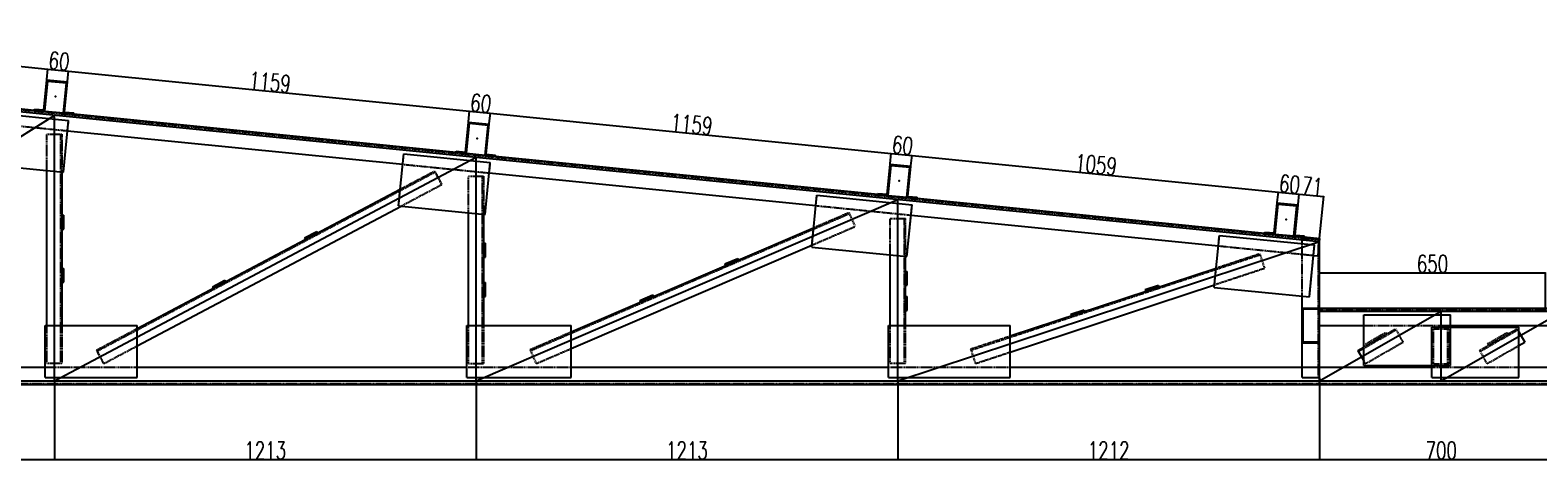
# Model space of a CAD drawing. Header units: feet. Extents: x -13577 to 173285, y -65833 to 34873.
# Tile 40 of 127: x 7817 to 12152, y -13080 to -11839. Entities that reach past the tile are written whole.
import ezdxf

# ---------------------------------------------------------------- set-up
doc = ezdxf.new("R2010")
doc.units = ezdxf.units.FT
doc.header["$LTSCALE"] = 10
doc.header["$MEASUREMENT"] = 0
doc.linetypes.add('HIDDEN', pattern=[0.375, 0.25, -0.125])
doc.layers.get('0').update_dxf_attribs({"linetype": 'CONTINUOUS'})
doc.layers.get('Defpoints').update_dxf_attribs({"linetype": 'CONTINUOUS'})
for name, color, linetype in [('FORIR', 4, 'CONTINUOUS'), ('G', 3, 'CONTINUOUS'), ('TR', 6, 'HIDDEN'), ('TXT1', 7, 'CONTINUOUS')]:
    doc.layers.add(name, color=color, linetype=linetype)
doc.styles.add('1', font='romans.shx', dxfattribs={"width": 0.7, "height": 50})
doc.dimstyles.get("Standard").update_dxf_attribs({"dimtxt": 50, "dimasz": 1, "dimexe": 1, "dimexo": 1, "dimgap": 1, "dimtad": 1, "dimdec": 0, "dimdsep": 46, "dimtxsty": '1', "dimblk": 'ARCHTICK', "dimcen": 3, "dimclrd": 1, "dimclre": 1, "dimclrt": 3, "dimadec": 0, "dimazin": 0, "dimtfac": 1, "dimtdec": 0, "dimtix": 1, "dimtmove": 0, "dimatfit": 3, "dimfxl": 0, "dimtolj": 1, "dimarcsym": 0})

# ---------------------------------------------------------------- blocks, each defined once
blk = doc.blocks.new('3D_INFOM')
blk.add_point((0, 0))
at = {"layer": 'FORIR', "flags": 1}
for tag, p in [('MARK', (7.551999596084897, -4.310061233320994)), ('NUM_DIS', (7.551999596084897, -11.67637308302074)), ('NOT_PEZ', (45.7330238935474, -11.67637308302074)), ('QTA_PEZ', (7.551999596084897, -18.54543627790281)), ('TIP_PEZ', (45.7330238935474, -18.54543627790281)), ('TRA_PEZ', (7.551999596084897, -26.33037452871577)), ('COS_PEZ', (45.7330238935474, -26.33037452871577)), ('DES_PEZ', (7.551999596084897, -33.75152613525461))]:
    blk.add_attdef(tag, p, '', height=5, dxfattribs=at)
blk = doc.blocks.new('_ArchTick')
at = {"color": 0, "linetype": 'ByBlock', "const_width": 0.15}
blk.add_lwpolyline([(-0.5, -0.5), (0.5, 0.5)], dxfattribs=at)
blk = doc.blocks.new('*D1470')
at = {"layer": 'Defpoints', "color": 0}
for p in [(6910.714794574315, -11886.36345585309), (7867.614967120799, -11950.64395468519), (7864.505116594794, -11981.74249611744)]:
    blk.add_point(p, dxfattribs=at)
at = {"layer": 'TXT1', "color": 1, "lineweight": -2, "transparency": 16777216}
for p, q in [((6910.814298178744, -11885.36841865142), (6913.924136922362, -11854.26999504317)), ((6913.824633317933, -11855.26503224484), (7867.614967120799, -11950.64395468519)), ((7864.604620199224, -11980.74745891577), (7867.714470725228, -11949.64891748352))]:
    blk.add_line(p, q, dxfattribs=at)
for p, rotation in [((6913.824633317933, -11855.26503224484), 174.289413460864), ((7867.614967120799, -11950.64395468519), 354.2894134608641)]:
    blk.add_blockref('_ArchTick', p, dxfattribs=dict(at, rotation=rotation))
at = {"layer": 'TXT1', "color": 3, "transparency": 16777216, "insert": (7393.30689393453, -11877.08352622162), "char_height": 50, "attachment_point": 5, "rotation": 354.28941346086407, "style": '1'}
blk.add_mtext('\\A1;959', dxfattribs=at)
blk = doc.blocks.new('*D1471')
at = {"layer": 'Defpoints', "color": 0}
for p in [(7927.317200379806, -11956.61417106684), (7864.505116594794, -11981.74249611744), (7924.207349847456, -11987.71271256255)]:
    blk.add_point(p, dxfattribs=at)
at = {"layer": 'TXT1', "color": 1, "lineweight": -2, "transparency": 16777216}
for p, q in [((7864.604620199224, -11980.74745891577), (7867.714470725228, -11949.64891748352)), ((7867.614967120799, -11950.64395468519), (7927.317200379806, -11956.61417106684)), ((7924.306853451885, -11986.71767536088), (7927.416703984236, -11955.61913386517))]:
    blk.add_line(p, q, dxfattribs=at)
for p, rotation in [((7867.614967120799, -11950.64395468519), 174.289413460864), ((7927.317200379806, -11956.61417106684), 354.2894134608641)]:
    blk.add_blockref('_ArchTick', p, dxfattribs=dict(at, rotation=rotation))
at = {"layer": 'TXT1', "color": 3, "transparency": 16777216, "insert": (7900.053177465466, -11927.75809563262), "char_height": 50, "attachment_point": 5, "rotation": 354.28941346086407, "style": '1'}
blk.add_mtext('\\A1;60', dxfattribs=at)
blk = doc.blocks.new('*D1472')
at = {"layer": 'Defpoints', "color": 0}
for p in [(7924.207349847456, -11987.71271256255), (9080.114994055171, -12071.89381634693), (9077.005143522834, -12102.9923578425)]:
    blk.add_point(p, dxfattribs=at)
at = {"layer": 'TXT1', "color": 1, "lineweight": -2, "transparency": 16777216}
for p, q in [((7924.306853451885, -11986.71767536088), (7927.416703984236, -11955.61913386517)), ((7927.317200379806, -11956.61417106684), (9080.114994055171, -12071.89381634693)), ((9077.104647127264, -12101.99732064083), (9080.214497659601, -12070.89877914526))]:
    blk.add_line(p, q, dxfattribs=at)
for p, rotation in [((7927.317200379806, -11956.61417106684), 174.289413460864), ((9080.114994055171, -12071.89381634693), 354.2894134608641)]:
    blk.add_blockref('_ArchTick', p, dxfattribs=dict(at, rotation=rotation))
at = {"layer": 'TXT1', "color": 3, "transparency": 16777216, "insert": (8506.303190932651, -11988.38302646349), "char_height": 50, "attachment_point": 5, "rotation": 354.28941346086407, "style": '1'}
blk.add_mtext('\\A1;1159', dxfattribs=at)
blk = doc.blocks.new('*D1473')
at = {"layer": 'Defpoints', "color": 0}
for p in [(9139.817227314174, -12077.86403272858), (9077.005143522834, -12102.9923578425), (9136.707362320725, -12108.96271883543)]:
    blk.add_point(p, dxfattribs=at)
at = {"layer": 'TXT1', "color": 1, "lineweight": -2, "transparency": 16777216}
for p, q in [((9077.104647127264, -12101.99732064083), (9080.214497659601, -12070.89877914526)), ((9080.114994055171, -12071.89381634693), (9139.817227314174, -12077.86403272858)), ((9136.806865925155, -12107.96768163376), (9139.916730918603, -12076.86899552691))]:
    blk.add_line(p, q, dxfattribs=at)
for p, rotation in [((9080.114994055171, -12071.89381634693), 174.289413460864), ((9139.817227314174, -12077.86403272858), 354.2894134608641)]:
    blk.add_blockref('_ArchTick', p, dxfattribs=dict(at, rotation=rotation))
at = {"layer": 'TXT1', "color": 3, "transparency": 16777216, "insert": (9112.553204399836, -12049.00795729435), "char_height": 50, "attachment_point": 5, "rotation": 354.28941346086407, "style": '1'}
blk.add_mtext('\\A1;60', dxfattribs=at)
blk = doc.blocks.new('*D1474')
at = {"layer": 'Defpoints', "color": 0}
for p in [(9136.707362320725, -12108.96271883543), (10289.50513243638, -12224.24236175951), (10292.61499742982, -12193.1436756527)]:
    blk.add_point(p, dxfattribs=at)
at = {"layer": 'TXT1', "color": 1, "lineweight": -2, "transparency": 16777216}
for p, q in [((9136.806865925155, -12107.96768163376), (9139.916730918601, -12076.86899552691)), ((9139.817227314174, -12077.86403272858), (10292.61499742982, -12193.1436756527)), ((10289.60463604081, -12223.24732455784), (10292.71450103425, -12192.14863845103))]:
    blk.add_line(p, q, dxfattribs=at)
for p, rotation in [((9139.817227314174, -12077.86403272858), 174.289413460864), ((10292.61499742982, -12193.1436756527), 354.2894134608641)]:
    blk.add_blockref('_ArchTick', p, dxfattribs=dict(at, rotation=rotation))
at = {"layer": 'TXT1', "color": 3, "transparency": 16777216, "insert": (9718.80320608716, -12109.63288694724), "char_height": 50, "attachment_point": 5, "rotation": 354.28941346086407, "style": '1'}
blk.add_mtext('\\A1;1159', dxfattribs=at)
blk = doc.blocks.new('*D1475')
at = {"layer": 'Defpoints', "color": 0}
for p in [(10289.50513243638, -12224.24236175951), (10352.31723068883, -12199.11389203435), (10349.20735165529, -12230.21271854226)]:
    blk.add_point(p, dxfattribs=at)
at = {"layer": 'TXT1', "color": 1, "lineweight": -2, "transparency": 16777216}
for p, q in [((10289.60463604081, -12223.24732455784), (10292.71450103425, -12192.14863845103)), ((10292.61499742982, -12193.1436756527), (10352.31723068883, -12199.11389203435)), ((10349.30685525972, -12229.21768134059), (10352.41673429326, -12198.11885483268))]:
    blk.add_line(p, q, dxfattribs=at)
for p, rotation in [((10292.61499742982, -12193.1436756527), 174.289413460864), ((10352.31723068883, -12199.11389203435), 354.2894134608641)]:
    blk.add_blockref('_ArchTick', p, dxfattribs=dict(at, rotation=rotation))
at = {"layer": 'TXT1', "color": 3, "transparency": 16777216, "insert": (10325.05320777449, -12170.25781660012), "char_height": 50, "attachment_point": 5, "rotation": 354.28941346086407, "style": '1'}
blk.add_mtext('\\A1;60', dxfattribs=at)
blk = doc.blocks.new('*D1476')
at = {"layer": 'Defpoints', "color": 0}
for p in [(10349.20735165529, -12230.21271854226), (11405.61129447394, -12304.44317589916), (11402.50141532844, -12335.5420035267)]:
    blk.add_point(p, dxfattribs=at)
at = {"layer": 'TXT1', "color": 1, "lineweight": -2, "transparency": 16777216}
for p, q in [((10349.30685525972, -12229.21768134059), (10352.41673429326, -12198.11885483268)), ((10352.31723068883, -12199.11389203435), (11405.61129447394, -12304.44317589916)), ((11402.60091893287, -12334.54696632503), (11405.71079807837, -12303.4481386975))]:
    blk.add_line(p, q, dxfattribs=at)
for p, rotation in [((10352.31723068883, -12199.11389203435), 174.289413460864), ((11405.61129447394, -12304.44317589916), 354.2894134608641)]:
    blk.add_blockref('_ArchTick', p, dxfattribs=dict(at, rotation=rotation))
at = {"layer": 'TXT1', "color": 3, "transparency": 16777216, "insert": (10881.55135629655, -12225.90756672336), "char_height": 50, "attachment_point": 5, "rotation": 354.28941346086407, "style": '1'}
blk.add_mtext('\\A1;1059', dxfattribs=at)
blk = doc.blocks.new('*D1477')
at = {"layer": 'Defpoints', "color": 0}
for p in [(11465.31352773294, -12310.41339228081), (11402.50141532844, -12335.5420035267), (11462.20363585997, -12341.5123471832)]:
    blk.add_point(p, dxfattribs=at)
at = {"layer": 'TXT1', "color": 1, "lineweight": -2, "transparency": 16777216}
for p, q in [((11402.60091893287, -12334.54696632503), (11405.71079807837, -12303.4481386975)), ((11405.61129447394, -12304.44317589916), (11465.31352773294, -12310.41339228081)), ((11462.3031394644, -12340.51730998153), (11465.41303133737, -12309.41835507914))]:
    blk.add_line(p, q, dxfattribs=at)
for p, rotation in [((11405.61129447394, -12304.44317589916), 174.289413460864), ((11465.31352773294, -12310.41339228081), 354.2894134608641)]:
    blk.add_blockref('_ArchTick', p, dxfattribs=dict(at, rotation=rotation))
at = {"layer": 'TXT1', "color": 3, "transparency": 16777216, "insert": (11438.0495048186, -12281.55731684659), "char_height": 50, "attachment_point": 5, "rotation": 354.28941346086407, "style": '1'}
blk.add_mtext('\\A1;60', dxfattribs=at)
blk = doc.blocks.new('*D1478')
at = {"layer": 'Defpoints', "color": 0}
for p in [(11462.20363585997, -12341.5123471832), (11535.94147870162, -12317.4761791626), (11523.89596587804, -12437.93144750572)]:
    blk.add_point(p, dxfattribs=at)
at = {"layer": 'TXT1', "color": 1, "lineweight": -2, "transparency": 16777216}
for p, q in [((11462.3031394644, -12340.51730998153), (11465.41303133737, -12309.41835507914)), ((11465.31352773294, -12310.41339228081), (11535.94147870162, -12317.4761791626)), ((11523.99546948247, -12436.93641030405), (11536.04098230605, -12316.48114196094))]:
    blk.add_line(p, q, dxfattribs=at)
for p, rotation in [((11465.31352773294, -12310.41339228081), 174.289413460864), ((11535.94147870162, -12317.4761791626), 354.2894134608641)]:
    blk.add_blockref('_ArchTick', p, dxfattribs=dict(at, rotation=rotation))
at = {"layer": 'TXT1', "color": 3, "transparency": 16777216, "insert": (11503.21459693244, -12288.07381847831), "char_height": 50, "attachment_point": 5, "rotation": 354.28941346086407, "style": '1'}
blk.add_mtext('\\A1;71', dxfattribs=at)
blk = doc.blocks.new('*D1546')
at = {"layer": 'Defpoints', "color": 0}
for p in [(7886.395970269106, -12847.98132389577), (9098.895970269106, -12847.98132389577), (9098.895970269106, -13073.42720171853)]:
    blk.add_point(p, dxfattribs=at)
at = {"layer": 'TXT1', "color": 1, "lineweight": -2, "transparency": 16777216}
for p, q in [((7886.395970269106, -12848.98132389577), (7886.395970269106, -13074.42720171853)), ((9098.895970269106, -12848.98132389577), (9098.895970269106, -13074.42720171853)), ((7886.395970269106, -13073.42720171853), (9098.895970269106, -13073.42720171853))]:
    blk.add_line(p, q, dxfattribs=at)
at = {"layer": 'TXT1', "color": 1, "lineweight": -2, "transparency": 16777216, "rotation": 180}
blk.add_blockref('_ArchTick', (7886.395970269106, -13073.42720171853), dxfattribs=at)
at = {"layer": 'TXT1', "color": 1, "lineweight": -2, "transparency": 16777216}
blk.add_blockref('_ArchTick', (9098.895970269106, -13073.42720171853), dxfattribs=at)
at = {"layer": 'TXT1', "color": 3, "transparency": 16777216, "insert": (8492.645970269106, -13047.42720171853), "char_height": 50, "attachment_point": 5, "style": '1'}
blk.add_mtext('\\A1;1213', dxfattribs=at)
blk = doc.blocks.new('*D1547')
at = {"layer": 'Defpoints', "color": 0}
for p in [(9098.895970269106, -12847.98132389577), (10311.39597026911, -12847.98132389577), (10311.39597026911, -13073.42720171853)]:
    blk.add_point(p, dxfattribs=at)
at = {"layer": 'TXT1', "color": 1, "lineweight": -2, "transparency": 16777216}
for p, q in [((9098.895970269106, -12848.98132389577), (9098.895970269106, -13074.42720171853)), ((10311.39597026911, -12848.98132389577), (10311.39597026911, -13074.42720171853)), ((9098.895970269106, -13073.42720171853), (10311.39597026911, -13073.42720171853))]:
    blk.add_line(p, q, dxfattribs=at)
at = {"layer": 'TXT1', "color": 1, "lineweight": -2, "transparency": 16777216, "rotation": 180}
blk.add_blockref('_ArchTick', (9098.895970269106, -13073.42720171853), dxfattribs=at)
at = {"layer": 'TXT1', "color": 1, "lineweight": -2, "transparency": 16777216}
blk.add_blockref('_ArchTick', (10311.39597026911, -13073.42720171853), dxfattribs=at)
at = {"layer": 'TXT1', "color": 3, "transparency": 16777216, "insert": (9705.145970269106, -13047.42720171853), "char_height": 50, "attachment_point": 5, "style": '1'}
blk.add_mtext('\\A1;1213', dxfattribs=at)

msp = doc.modelspace()

# ---------------------------------------------------------------- linework, layer by layer
for p, q in [((11523.89597026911, -12447.98132389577), (6673.895970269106, -11962.98132389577)), ((7886.395970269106, -12084.23132389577), (6673.895970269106, -12847.98132389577)), ((7886.395970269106, -12847.98132389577), (7886.395970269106, -12084.23132389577)), ((9098.895970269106, -12205.48132389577), (7886.395970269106, -12847.98132389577)), ((9098.895970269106, -12847.98132389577), (9098.895970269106, -12205.48132389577)), ((10311.39597026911, -12326.73132389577), (9098.895970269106, -12847.98132389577)), ((10311.39597026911, -12847.98132389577), (10311.39597026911, -12326.73132389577)), ((11523.89597026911, -12447.98132389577), (10311.39597026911, -12847.98132389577)), ((11873.89597026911, -12647.93144827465), (11523.89597026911, -12847.93144827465)), ((12223.89597026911, -12647.93144827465), (11523.89597026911, -12647.93144827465)), ((11873.89597026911, -12847.93144827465), (11873.89597026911, -12647.93144827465)), ((12223.89597026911, -12647.93144827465), (11873.89597026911, -12847.93144827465)), ((11523.89597026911, -12847.98132389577), (6673.895970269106, -12847.98132389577)), ((12223.89597026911, -12847.93144827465), (11523.89597026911, -12847.93144827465))]:
    msp.add_line(p, q)
at = {"layer": 'G'}
for p, q in [((6928.605373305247, -11978.40238873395), (7828.743303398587, -12068.41618133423)), ((7855.852283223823, -12068.27092954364), (7864.505116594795, -11981.74249611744)), ((7858.574705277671, -12071.59833366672), (7867.227538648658, -11985.06990024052)), ((7864.505116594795, -11981.74249611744), (7924.207349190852, -11987.71271912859)), ((7867.227538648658, -11985.06990024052), (7920.879955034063, -11990.435140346)), ((7912.227121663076, -12076.96357470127), (7920.879955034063, -11990.435140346)), ((7915.554515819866, -12074.24115255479), (7924.207349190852, -11987.71271912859)), ((7698.507638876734, -12075.49236563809), (7927.36617733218, -12098.37822159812)), ((7828.723600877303, -12068.61322262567), (7829.026086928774, -12065.58830902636)), ((7828.723600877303, -12068.61322262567), (7858.574705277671, -12071.59833366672)), ((7829.026086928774, -12065.58830902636), (7855.852283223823, -12068.27092954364)), ((7858.594407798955, -12071.40129144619), (7912.246824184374, -12076.76653340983)), ((7912.227121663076, -12076.96357470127), (7942.078226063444, -12079.94868574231)), ((7915.554515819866, -12074.24115255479), (7942.380712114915, -12076.92377307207)), ((7942.078226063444, -12079.94868574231), (7942.380712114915, -12076.92377307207)), ((7942.097928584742, -12079.75164352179), (9041.243292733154, -12189.66618011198)), ((7912.440637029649, -12247.63379966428), (7927.36617733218, -12098.37822159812)), ((7912.440637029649, -12247.63379966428), (7924.381078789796, -12128.22933758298)), ((7924.381078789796, -12128.22933758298), (8888.059901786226, -12224.59721965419)), ((9068.352296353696, -12189.52093017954), (9077.005129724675, -12102.99249582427)), ((9071.074718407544, -12192.84833430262), (9079.727551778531, -12106.31989994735)), ((9077.005129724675, -12102.99249582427), (9136.707362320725, -12108.96271883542)), ((9079.727551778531, -12106.31989994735), (9133.37994436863, -12111.6851409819)), ((9124.727110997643, -12198.2135744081), (9133.37994436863, -12111.6851409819)), ((9128.054505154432, -12195.4911531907), (9136.707362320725, -12108.96271883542)), ((8876.119460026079, -12344.00168173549), (8891.045000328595, -12194.74610366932)), ((8891.045000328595, -12194.74610366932), (9139.80429884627, -12219.62203272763)), ((9041.223590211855, -12189.8632223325), (9041.526076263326, -12186.83830966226)), ((9041.223590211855, -12189.8632223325), (9071.074718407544, -12192.84833430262)), ((9041.526076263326, -12186.83830966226), (9068.352296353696, -12189.52093017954)), ((9071.094420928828, -12192.65129301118), (9124.746813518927, -12198.01653218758)), ((9124.727110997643, -12198.2135744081), (9154.578239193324, -12201.19868637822)), ((9124.878758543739, -12368.87761172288), (9139.80429884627, -12219.62203272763)), ((9128.054505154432, -12195.4911531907), (9154.880725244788, -12198.1737727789)), ((9154.578239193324, -12201.19868637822), (9154.880725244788, -12198.1737727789)), ((9154.597941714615, -12201.00164508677), (10253.74328206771, -12310.91617981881)), ((10280.85228568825, -12310.77092988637), (10289.50511905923, -12224.2424955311)), ((10289.50511905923, -12224.2424955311), (10349.20735165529, -12230.21271854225)), ((7683.582074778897, -12224.74794463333), (7912.440637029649, -12247.63379966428)), ((7864.395967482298, -12687.98132343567), (7864.395967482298, -12242.82933329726)), ((7908.395980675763, -12687.98132343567), (7908.395980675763, -12247.22933372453)), ((9124.878758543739, -12368.87761172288), (9136.819200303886, -12249.4731487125)), ((9136.819200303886, -12249.4731487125), (10075.77059763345, -12343.36829046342)), ((10283.5747077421, -12314.09833400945), (10292.22754111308, -12227.56989965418)), ((10292.22754111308, -12227.56989965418), (10345.8799574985, -12232.93514068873)), ((10337.22710033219, -12319.46357504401), (10345.8799574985, -12232.93514068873)), ((10340.55451828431, -12316.74115289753), (10349.20735165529, -12230.21271854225)), ((8124.39595891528, -12696.96801938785), (8880.910289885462, -12296.09342412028)), ((10253.72357954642, -12311.11322296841), (10254.0260893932, -12308.08830936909)), ((10253.72357954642, -12311.11322296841), (10283.5747077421, -12314.09833400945)), ((10254.0260893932, -12308.08830936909), (10280.85228568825, -12310.77092988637)), ((8124.39595891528, -12746.76371225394), (8883.14612153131, -12344.70434865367)), ((8876.119460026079, -12344.00168173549), (9124.878758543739, -12368.87761172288)), ((10063.83015587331, -12462.77275254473), (10078.75571997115, -12313.51717354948)), ((10078.75571997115, -12313.51717354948), (10352.39095072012, -12340.88069607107)), ((10283.59441026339, -12313.90129178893), (10337.24680285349, -12319.26653096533)), ((10337.22710033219, -12319.46357504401), (10367.07822852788, -12322.44868608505)), ((10337.46538662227, -12490.13627506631), (10352.39095072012, -12340.88069607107)), ((10340.55451828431, -12316.74115289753), (10367.38071457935, -12319.42377341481)), ((10367.07822852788, -12322.44868608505), (10367.38071457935, -12319.42377341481)), ((10367.09793104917, -12322.25164386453), (11366.73956627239, -12422.21580753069)), ((11393.84856989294, -12422.07055759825), (11402.50140326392, -12335.54212417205)), ((11396.57099194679, -12425.3979626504), (11405.22382531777, -12338.86952829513)), ((11402.50140326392, -12335.54212417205), (11462.20363585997, -12341.5123471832)), ((11405.22382531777, -12338.86952829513), (11458.87624170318, -12344.23476840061)), ((11450.22338453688, -12430.76320275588), (11458.87624170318, -12344.23476840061)), ((11453.55080248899, -12428.0407806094), (11462.20363585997, -12341.5123471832)), ((7908.395980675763, -12370.83101325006), (7913.395971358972, -12370.83101325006)), ((7913.395971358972, -12410.83101324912), (7913.395971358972, -12370.83101325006)), ((9076.895980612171, -12687.98132343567), (9076.895980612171, -12364.07933393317)), ((9120.89597001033, -12687.98132343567), (9120.89597001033, -12368.47933250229)), ((10349.40582838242, -12370.73181391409), (11233.0418974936, -12459.09542019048)), ((7908.395980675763, -12410.83101324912), (7913.395971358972, -12410.83101324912)), ((8605.895026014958, -12436.16455791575), (8641.239445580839, -12417.43565787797)), ((8605.895026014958, -12436.16455791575), (8608.236128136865, -12440.58261122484)), ((8641.239445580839, -12417.43565787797), (8643.580547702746, -12421.85371025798)), ((9371.895978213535, -12706.67267206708), (10069.42679029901, -12406.80633270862)), ((11221.10145573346, -12578.49988227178), (11236.02701983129, -12429.24430327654)), ((11236.02701983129, -12429.24430327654), (11509.66222678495, -12456.6078267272)), ((11366.7198637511, -12422.41285068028), (11367.02237359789, -12419.38793801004)), ((11366.7198637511, -12422.41285068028), (11396.57099194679, -12425.3979626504)), ((11367.02237359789, -12419.38793801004), (11393.84856989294, -12422.07055759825)), ((11396.59069446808, -12425.20092042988), (11450.24308705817, -12430.56615960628)), ((11450.22338453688, -12430.76320275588), (11480.07451273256, -12433.748314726)), ((11453.55080248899, -12428.0407806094), (11480.37699878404, -12430.72340112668)), ((11473.89596386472, -12437.93144830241), (11523.89596587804, -12437.93144830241)), ((11473.89596386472, -12453.03119974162), (11473.89596386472, -12437.93144830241)), ((11480.07451273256, -12433.748314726), (11480.37699878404, -12430.72340112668)), ((11480.09421525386, -12433.55127250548), (11524.89101458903, -12438.0309523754)), ((11519.91581862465, -12487.7828114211), (11524.89101458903, -12438.0309523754)), ((11523.89596587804, -12857.98132389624), (11523.89596587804, -12437.93144830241)), ((9120.89597001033, -12451.456013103), (9125.895960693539, -12451.456013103)), ((9125.895960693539, -12491.45601310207), (9125.895960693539, -12451.456013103)), ((9371.895978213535, -12754.56625492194), (10064.42230230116, -12456.8513274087)), ((10063.83015587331, -12462.77275254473), (10064.42230230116, -12456.8513274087)), ((10063.83015587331, -12462.77275254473), (10337.46538662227, -12490.13627506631)), ((11494.73668648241, -12605.86340479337), (11509.66222678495, -12456.6078267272)), ((7908.395980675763, -12523.83101320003), (7913.395971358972, -12523.83101320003)), ((7913.395971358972, -12563.83101319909), (7913.395971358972, -12523.83101320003)), ((9120.89597001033, -12491.45601310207), (9125.895960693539, -12491.45601310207)), ((9814.291132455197, -12511.0459132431), (9851.039285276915, -12495.24800090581)), ((9814.291132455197, -12511.0459132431), (9816.265881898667, -12515.63942725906)), ((9851.039285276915, -12495.24800090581), (9853.014010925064, -12499.84151863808)), ((10289.39596994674, -12687.98132343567), (10289.39596994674, -12485.32933363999)), ((10333.39595934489, -12687.98132343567), (10333.39595934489, -12489.72933220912)), ((10634.39596956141, -12718.25838560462), (11226.66434840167, -12522.87087415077)), ((11506.67712824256, -12486.45894178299), (11519.91581862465, -12487.7828114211)), ((7908.395980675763, -12563.83101319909), (7913.395971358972, -12563.83101319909)), ((8340.811831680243, -12576.63131377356), (8376.156251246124, -12557.9024128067)), ((8376.156251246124, -12557.9024128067), (8378.497377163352, -12562.32046518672)), ((9120.89597001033, -12564.45601305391), (9125.895960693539, -12564.45601305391)), ((9125.895960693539, -12604.45601305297), (9125.895960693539, -12564.45601305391)), ((10333.39595934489, -12532.58101302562), (10338.39597382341, -12532.58101302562)), ((10338.39597382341, -12572.58101302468), (10338.39597382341, -12532.58101302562)), ((10634.39596956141, -12764.59086475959), (11221.87304263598, -12570.78399362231)), ((11221.10145573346, -12578.49988227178), (11221.87304263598, -12570.78399362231)), ((8340.811831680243, -12576.63131377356), (8343.152957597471, -12581.04936429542)), ((9120.89597001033, -12604.45601305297), (9125.895960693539, -12604.45601305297)), ((9569.916001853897, -12616.10203293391), (9606.664130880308, -12600.30411966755)), ((9606.664130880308, -12600.30411966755), (9608.638880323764, -12604.89763275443)), ((10333.39595934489, -12572.58101302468), (10338.39597382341, -12572.58101302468)), ((10333.39595934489, -12604.58101283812), (10338.39597382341, -12604.58101283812)), ((10338.39597382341, -12644.58101283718), (10338.39597382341, -12604.58101283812)), ((11022.53561514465, -12584.94725843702), (11060.5219334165, -12572.4156913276)), ((11022.53561514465, -12584.94725843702), (11024.10206076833, -12589.69554727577)), ((11060.5219334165, -12572.4156913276), (11062.08837904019, -12577.16398016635)), ((11221.10145573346, -12578.49988227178), (11494.73668648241, -12605.86340479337)), ((11473.89596386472, -12837.93144829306), (11473.89596386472, -12603.77933239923)), ((9569.916001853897, -12616.10203293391), (9571.890727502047, -12620.6955497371)), ((10333.39595934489, -12644.58101283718), (10338.39597382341, -12644.58101283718)), ((10808.86262840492, -12655.43732064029), (10846.84892288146, -12642.90575353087)), ((10808.86262840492, -12655.43732064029), (10810.42907402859, -12660.18560854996)), ((10846.84892288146, -12642.90575353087), (10848.41536850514, -12647.65404236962)), ((11473.89596386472, -12637.93144829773), (12223.89597026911, -12637.93144829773)), ((11476.5459767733, -12640.58144801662), (11521.24597676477, -12640.58144801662)), ((11476.5459767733, -12735.2814485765), (11476.5459767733, -12640.58144801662)), ((11521.24597676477, -12649.93144811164), (11521.24597676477, -12640.58144801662)), ((11521.24597676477, -12649.93144811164), (11523.89596587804, -12649.93144811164)), ((11650.8959671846, -12802.9314480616), (11650.8959671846, -12657.93144829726)), ((11650.8959671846, -12657.93144829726), (11900.89597725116, -12657.93144829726)), ((11900.89597725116, -12802.9314480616), (11900.89597725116, -12657.93144829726)), ((7859.395976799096, -12837.98132389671), (7859.395976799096, -12687.98132343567)), ((7859.395976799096, -12687.98132343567), (8124.39595891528, -12687.98132343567)), ((8124.39595891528, -12837.98132389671), (8124.39595891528, -12687.98132343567)), ((9071.895966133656, -12837.98132389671), (9071.895966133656, -12687.98132343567)), ((9071.895966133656, -12687.98132343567), (9371.895978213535, -12687.98132343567)), ((9371.895978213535, -12837.98132389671), (9371.895978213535, -12687.98132343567)), ((10284.39597926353, -12837.98132389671), (10284.39597926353, -12687.98132343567)), ((10284.39597926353, -12687.98132343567), (10634.39596956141, -12687.98132343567)), ((10634.39596956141, -12837.98132389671), (10634.39596956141, -12687.98132343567)), ((11523.89596587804, -12687.93144783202), (11650.8959671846, -12687.93144783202)), ((11846.89595889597, -12692.93144852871), (12096.89596896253, -12692.93144852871)), ((11846.89595889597, -12837.93144829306), (11846.89595889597, -12692.93144852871)), ((11900.89597725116, -12687.93144783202), (12221.24598115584, -12687.93144783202)), ((12096.89596896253, -12837.93144829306), (12096.89596896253, -12692.93144852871)), ((11473.89596386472, -12737.93144829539), (11523.89596587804, -12737.93144829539)), ((11476.5459767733, -12735.2814485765), (11521.24597676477, -12735.2814485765)), ((11521.24597676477, -12725.93144848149), (11523.89596587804, -12725.93144848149)), ((11521.24597676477, -12735.2814485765), (11521.24597676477, -12725.93144848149)), ((12096.89596896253, -12705.95867506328), (12114.07623439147, -12736.02411408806)), ((12096.89596896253, -12745.84140705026), (12114.07623439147, -12736.02411408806)), ((11633.71572555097, -12759.83878250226), (11650.8959671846, -12750.02150068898)), ((11633.71572555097, -12759.83878250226), (11635.30337280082, -12762.61716105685)), ((11633.71572555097, -12759.83878250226), (11650.8959671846, -12789.90421223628)), ((6884.862063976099, -12807.98132343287), (7859.395976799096, -12807.98132343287)), ((8124.39595891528, -12807.98132343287), (9071.895966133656, -12807.98132343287)), ((9371.895978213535, -12807.98132343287), (10284.39597926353, -12807.98132343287)), ((10634.39596956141, -12807.98132343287), (11846.89595889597, -12807.93144782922)), ((11650.8959671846, -12802.9314480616), (11900.89597725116, -12802.9314480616)), ((12096.89596896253, -12807.93144782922), (12223.89597026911, -12807.93144782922)), ((1823.895979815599, -12857.98132389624), (12223.89597026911, -12857.93144829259)), ((7859.395976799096, -12837.98132389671), (8124.39595891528, -12837.98132389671)), ((9071.895966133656, -12837.98132389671), (9371.895978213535, -12837.98132389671)), ((10284.39597926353, -12837.98132389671), (10634.39596956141, -12837.98132389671)), ((11473.89596386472, -12837.93144829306), (11523.89596587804, -12837.93144829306)), ((11846.89595889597, -12837.93144829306), (12096.89596896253, -12837.93144829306))]:
    msp.add_line(p, q, dxfattribs=at)
at = {"layer": 'TR'}
for p, q in [((6678.568647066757, -11956.45387786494), (11524.58850474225, -12441.05586504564)), ((7828.743303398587, -12068.41618133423), (7858.594407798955, -12071.40129144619)), ((7912.246824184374, -12076.76653340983), (7942.097928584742, -12079.75164352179)), ((7695.522516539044, -12105.34348255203), (7924.381078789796, -12128.22933758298)), ((7864.395967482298, -12137.83101330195), (7908.395980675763, -12137.83101330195)), ((7864.395967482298, -12242.82933329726), (7864.395967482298, -12137.83101330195)), ((7905.195962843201, -12796.83101314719), (7905.195962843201, -12137.83101330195)), ((7908.395980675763, -12247.22933372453), (7908.395980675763, -12137.83101330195)), ((7924.381078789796, -12128.22933758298), (7927.36617733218, -12098.37822159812)), ((8888.059901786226, -12224.59721965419), (8891.045000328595, -12194.74610366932)), ((8888.059901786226, -12224.59721965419), (9136.819200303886, -12249.4731487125)), ((9041.243292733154, -12189.66618011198), (9071.094420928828, -12192.65129301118)), ((9124.746813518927, -12198.01653218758), (9154.597941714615, -12201.00164508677)), ((9136.819200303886, -12249.4731487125), (9139.80429884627, -12219.62203272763)), ((8008.87924376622, -12761.80147757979), (8980.850877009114, -12246.75670703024)), ((8880.910289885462, -12296.09342412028), (8979.352581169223, -12243.92915339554)), ((8979.352581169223, -12243.92915339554), (8999.954375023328, -12282.80801935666)), ((8979.352581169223, -12243.92915339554), (8980.850877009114, -12246.75670703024)), ((8980.850877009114, -12246.75670703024), (8999.954375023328, -12282.80801935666)), ((9076.895980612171, -12364.07933393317), (9076.895980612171, -12258.45601315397)), ((9076.895980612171, -12258.45601315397), (9120.89597001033, -12258.45601315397)), ((9117.695975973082, -12797.45601300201), (9117.695975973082, -12258.45601315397)), ((9120.89597001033, -12368.47933250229), (9120.89597001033, -12258.45601315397)), ((8876.119460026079, -12344.00168173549), (8880.527875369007, -12299.91756075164)), ((8880.527875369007, -12299.91756075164), (8880.910289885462, -12296.09342412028)), ((8883.14612153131, -12344.70434865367), (8999.954375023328, -12282.80801935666)), ((10253.74328206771, -12310.91617981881), (10283.59441026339, -12313.90129178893)), ((10075.77059763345, -12343.36829046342), (10078.75571997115, -12313.51717354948)), ((10075.77059763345, -12343.36829046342), (10349.40582838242, -12370.73181391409)), ((10337.24680285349, -12319.26653096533), (10367.09793104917, -12322.25164386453)), ((10349.40582838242, -12370.73181391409), (10352.39095072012, -12340.88069607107)), ((9255.28313185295, -12760.28734612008), (10172.14928776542, -12366.1294253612)), ((10069.42679029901, -12406.80633270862), (10170.8854471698, -12363.18957427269)), ((10170.8854471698, -12363.18957427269), (10188.26314233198, -12403.61253068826)), ((10170.8854471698, -12363.18957427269), (10172.14928776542, -12366.1294253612)), ((10289.39596994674, -12485.32933363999), (10289.39596994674, -12380.58101321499)), ((10289.39596994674, -12380.58101321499), (10333.39595934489, -12380.58101321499)), ((10330.19596530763, -12796.58101264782), (10330.19596530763, -12380.58101321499)), ((10333.39595934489, -12489.72933220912), (10333.39595934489, -12380.58101321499)), ((10337.46538662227, -12490.13627506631), (10349.40582838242, -12370.73181391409)), ((10064.42230230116, -12456.8513274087), (10188.26314233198, -12403.61253068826)), ((10064.42230230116, -12456.8513274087), (10069.06284094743, -12410.44597150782)), ((10069.06284094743, -12410.44597150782), (10069.42679029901, -12406.80633270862)), ((11233.0418974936, -12459.09542019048), (11236.02701983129, -12429.24430327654)), ((11366.73956627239, -12422.21580753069), (11396.59069446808, -12425.20092042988)), ((11450.24308705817, -12430.56615960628), (11480.09421525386, -12433.55127250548)), ((11519.91581862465, -12487.7828114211), (11524.58850474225, -12441.05586504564)), ((11520.85597154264, -12837.93144829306), (11520.85597154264, -12437.93144830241)), ((10521.78597118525, -12758.77770953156), (11352.73652276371, -12484.6496901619)), ((11226.66434840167, -12522.87087415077), (11351.73400232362, -12481.6107856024)), ((11233.0418974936, -12459.09542019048), (11506.67712824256, -12486.45894178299)), ((11351.73400232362, -12481.6107856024), (11365.51872381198, -12523.39572794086)), ((11351.73400232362, -12481.6107856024), (11352.73652276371, -12484.6496901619)), ((11473.89596386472, -12603.77933239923), (11473.89596386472, -12453.03119974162)), ((11506.67712824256, -12486.45894178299), (11509.66222678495, -12456.6078267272)), ((11221.87304263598, -12570.78399362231), (11365.51872381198, -12523.39572794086)), ((11221.87304263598, -12570.78399362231), (11226.31588980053, -12526.35546312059)), ((11226.31588980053, -12526.35546312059), (11226.66434840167, -12522.87087415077)), ((11494.73668648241, -12605.86340479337), (11506.67712824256, -12486.45894178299)), ((9606.664130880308, -12600.30411966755), (9608.638880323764, -12604.89763832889)), ((11523.89596587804, -12640.9714482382), (12223.89597026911, -12640.9714482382)), ((7864.395967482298, -12796.83101314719), (7864.395967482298, -12687.98132343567)), ((7908.395980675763, -12796.83101314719), (7908.395980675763, -12687.98132343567)), ((8007.380924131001, -12758.97392394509), (8124.39595891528, -12696.96801938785)), ((9076.895980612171, -12797.45601300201), (9076.895980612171, -12687.98132343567)), ((9120.89597001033, -12797.45601300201), (9120.89597001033, -12687.98132343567)), ((10289.39596994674, -12796.58101264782), (10289.39596994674, -12687.98132343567)), ((10333.39595934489, -12796.58101264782), (10333.39595934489, -12687.98132343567)), ((11635.30337280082, -12762.61716105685), (11743.83375950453, -12700.59979355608)), ((11650.8959671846, -12687.93144783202), (11900.89597725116, -12687.93144783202)), ((11650.8959671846, -12750.02150068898), (11742.24611225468, -12697.82141593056)), ((11742.24611225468, -12697.82141593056), (11764.07622029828, -12736.02411408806)), ((11742.24611225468, -12697.82141593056), (11743.83375950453, -12700.59979355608)), ((11851.89597337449, -12697.43144822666), (11895.89596277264, -12697.43144822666)), ((11851.89597337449, -12798.43144836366), (11851.89597337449, -12697.43144822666)), ((11892.6959687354, -12798.43144836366), (11892.6959687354, -12697.43144822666)), ((11895.89596277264, -12798.43144836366), (11895.89596277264, -12697.43144822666)), ((11983.71571584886, -12759.83878250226), (12092.24610255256, -12697.82141593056)), ((11985.3033630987, -12762.61716105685), (12093.8337498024, -12700.59979355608)), ((12092.24610255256, -12697.82141593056), (12096.89596896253, -12705.95867506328)), ((12092.24610255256, -12697.82141593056), (12093.8337498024, -12700.59979355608)), ((9254.019291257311, -12757.34749503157), (9371.895978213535, -12706.67267206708)), ((10520.78345074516, -12755.73880404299), (10634.39596956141, -12718.25838560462)), ((11655.54583359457, -12798.04148065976), (11764.07622029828, -12736.02411408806)), ((11657.28232054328, -12740.61339894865), (11713.71812258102, -12708.36436766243)), ((11657.28232054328, -12740.61339894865), (11659.7630059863, -12744.95461485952)), ((11678.98838360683, -12728.2099291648), (11681.46909284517, -12732.55114135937)), ((11681.46909284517, -12732.55114135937), (11681.765725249, -12732.38164067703)), ((11688.22627240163, -12728.68989277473), (11694.49274496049, -12725.10905614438)), ((11691.71540331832, -12720.93734184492), (11692.01203572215, -12720.76784116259)), ((11692.01203572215, -12720.76784116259), (11694.49274496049, -12725.10905707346)), ((11692.01203572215, -12720.76784116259), (11694.49274496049, -12725.10905335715)), ((11713.71812258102, -12708.36436766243), (11716.19880802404, -12712.7055835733)), ((11895.89596277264, -12711.43144831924), (11900.89597725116, -12711.43144831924)), ((11895.89596277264, -12744.43144827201), (11900.89597725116, -12744.43144827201)), ((12007.28231084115, -12740.61339894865), (12063.71811287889, -12708.36436766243)), ((12007.28231084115, -12740.61339894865), (12009.7630200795, -12744.95460928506)), ((12028.98839770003, -12728.2099254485), (12029.28503010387, -12728.04042476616)), ((12028.98839770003, -12728.2099254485), (12031.46908314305, -12732.55114135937)), ((12031.46908314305, -12732.55114135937), (12037.73555570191, -12728.97030565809)), ((12042.01204981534, -12720.76784116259), (12044.49273525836, -12725.10905614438)), ((12044.19610285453, -12725.27855775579), (12044.49273525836, -12725.10905707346)), ((12063.71811287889, -12708.36436766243), (12066.19882211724, -12712.7055835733)), ((12063.71811287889, -12708.36436766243), (12066.19882211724, -12712.70557892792)), ((8007.380924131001, -12758.97392394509), (8027.982717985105, -12797.8527899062)), ((8007.380924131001, -12758.97392394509), (8008.87924376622, -12761.80147757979)), ((8008.87924376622, -12761.80147757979), (8027.982717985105, -12797.8527899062)), ((8027.982717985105, -12797.8527899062), (8124.39595891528, -12746.76371225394)), ((9254.019291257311, -12757.34749503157), (9271.397010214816, -12797.77045144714)), ((9254.019291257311, -12757.34749503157), (9255.28313185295, -12760.28734612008)), ((9271.397010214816, -12797.77045144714), (9371.895978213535, -12754.56625492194)), ((10520.78345074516, -12755.73880404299), (10534.56817223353, -12797.52374638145)), ((10520.78345074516, -12755.73880404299), (10521.78597118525, -12758.77770953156)), ((10534.56817223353, -12797.52374638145), (10634.39596956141, -12764.59086475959)), ((11895.89596277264, -12751.4314483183), (11900.89597725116, -12751.4314483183)), ((11895.89596277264, -12784.43144827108), (11900.89597725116, -12784.43144827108)), ((11983.71571584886, -12759.83878250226), (12005.54582389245, -12798.04148065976)), ((11983.71571584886, -12759.83878250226), (11985.3033630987, -12762.61716105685)), ((12005.54582389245, -12798.04148065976), (12096.89596896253, -12745.84140705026)), ((7859.395976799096, -12807.98132343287), (8124.39595891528, -12807.98132343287)), ((7864.395967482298, -12796.83101314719), (7908.395980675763, -12796.83101314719)), ((9071.895966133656, -12807.98132343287), (9371.895978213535, -12807.98132343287)), ((9076.895980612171, -12797.45601300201), (9120.89597001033, -12797.45601300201)), ((10284.39597926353, -12807.98132343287), (10634.39596956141, -12807.98132343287)), ((10289.39596994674, -12796.58101264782), (10333.39595934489, -12796.58101264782)), ((11650.8959671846, -12789.90421223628), (11655.54583359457, -12798.04148065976)), ((11846.89595889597, -12807.93144782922), (12096.89596896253, -12807.93144782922)), ((11851.89597337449, -12798.43144836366), (11895.89596277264, -12798.43144836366)), ((1823.895979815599, -12854.94132395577), (12223.89597026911, -12854.89144835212))]:
    msp.add_line(p, q, dxfattribs=at)

# ---------------------------------------------------------------- block references
at = {"xscale": 10, "yscale": 10, "zscale": 10}
for p in [(7889.878576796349, -12029.50428079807), (9102.378576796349, -12150.75428079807), (10314.87857679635, -12272.00428079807), (11427.87485777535, -12383.30390889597), (11475.2209702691, -12687.93144827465), (9098.895970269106, -12856.46132389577)]:
    msp.add_blockref('3D_INFOM', p, dxfattribs=at)

# ---------------------------------------------------------------- dimensions: what is measured, and where the dimension line sits
at = {"layer": 'TXT1'}
for base, p1, p2, picture, middle in [((7867.614967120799, -11950.64395468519), (6910.714794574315, -11886.36345585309), (7864.505116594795, -11981.74249611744), '*D1470', (7393.30689393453, -11877.08352622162)), ((7927.317200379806, -11956.61417106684), (7864.505116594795, -11981.74249611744), (7924.207349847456, -11987.71271256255), '*D1471', (7900.053177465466, -11927.75809563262)), ((9080.114994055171, -12071.89381634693), (7924.207349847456, -11987.71271256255), (9077.005143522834, -12102.9923578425), '*D1472', (8506.303190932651, -11988.38302646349)), ((9139.817227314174, -12077.86403272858), (9077.005143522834, -12102.9923578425), (9136.707362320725, -12108.96271883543), '*D1473', (9112.553204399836, -12049.00795729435)), ((10292.61499742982, -12193.1436756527), (9136.707362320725, -12108.96271883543), (10289.50513243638, -12224.2423617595), '*D1474', (9718.80320608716, -12109.63288694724)), ((10352.31723068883, -12199.11389203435), (10289.50513243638, -12224.2423617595), (10349.20735165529, -12230.21271854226), '*D1475', (10325.05320777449, -12170.25781660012)), ((11405.61129447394, -12304.44317589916), (10349.20735165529, -12230.21271854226), (11402.50141532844, -12335.5420035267), '*D1476', (10881.55135629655, -12225.90756672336)), ((11465.31352773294, -12310.41339228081), (11402.50141532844, -12335.5420035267), (11462.20363585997, -12341.5123471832), '*D1477', (11438.0495048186, -12281.55731684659)), ((11535.94147870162, -12317.4761791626), (11462.20363585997, -12341.5123471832), (11523.89596587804, -12437.93144750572), '*D1478', (11503.21459693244, -12288.07381847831))]:
    dim = msp.add_linear_dim(base=base, p1=p1, p2=p2, angle=174.289413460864, dimstyle='Standard', override={"dimtxt": 3, "dimtmove": 1}, dxfattribs=at)
    dim.commit()
    dim.dimension.update_dxf_attribs({"geometry": picture, "text_midpoint": middle})
for base, p1, p2, override in [((12173.89596825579, -12536.81309600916), (11523.89596587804, -12637.93144829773), (12173.89596825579, -12637.93144829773), {"dimtxt": 3}), ((7886.395970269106, -13073.42720171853), (6673.896056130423, -12837.98131274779), (7886.395970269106, -12847.98132389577), {"dimtxt": 3, "dimtmove": 1}), ((11523.89596587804, -13073.42720171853), (10311.39597026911, -12847.98132389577), (11523.89596587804, -12837.93144829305), {"dimtxt": 3, "dimtmove": 1}), ((12223.89597026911, -13073.42720171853), (11523.89596587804, -12837.93144829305), (12223.89597026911, -12857.93144829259), {"dimtxt": 3, "dimtmove": 1})]:
    msp.add_linear_dim(base=base, p1=p1, p2=p2, dimstyle='Standard', override=override, dxfattribs=at).render()
for base, p1, p2, picture, middle in [((9098.895970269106, -13073.42720171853), (7886.395970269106, -12847.98132389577), (9098.895970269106, -12847.98132389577), '*D1546', (8492.645970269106, -13047.42720171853)), ((10311.39597026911, -13073.42720171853), (9098.895970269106, -12847.98132389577), (10311.39597026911, -12847.98132389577), '*D1547', (9705.145970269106, -13047.42720171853))]:
    dim = msp.add_linear_dim(base=base, p1=p1, p2=p2, dimstyle='Standard', override={"dimtxt": 3, "dimtmove": 1}, dxfattribs=at)
    dim.commit()
    dim.dimension.update_dxf_attribs({"geometry": picture, "text_midpoint": middle})

doc.saveas('drawing.dxf')
